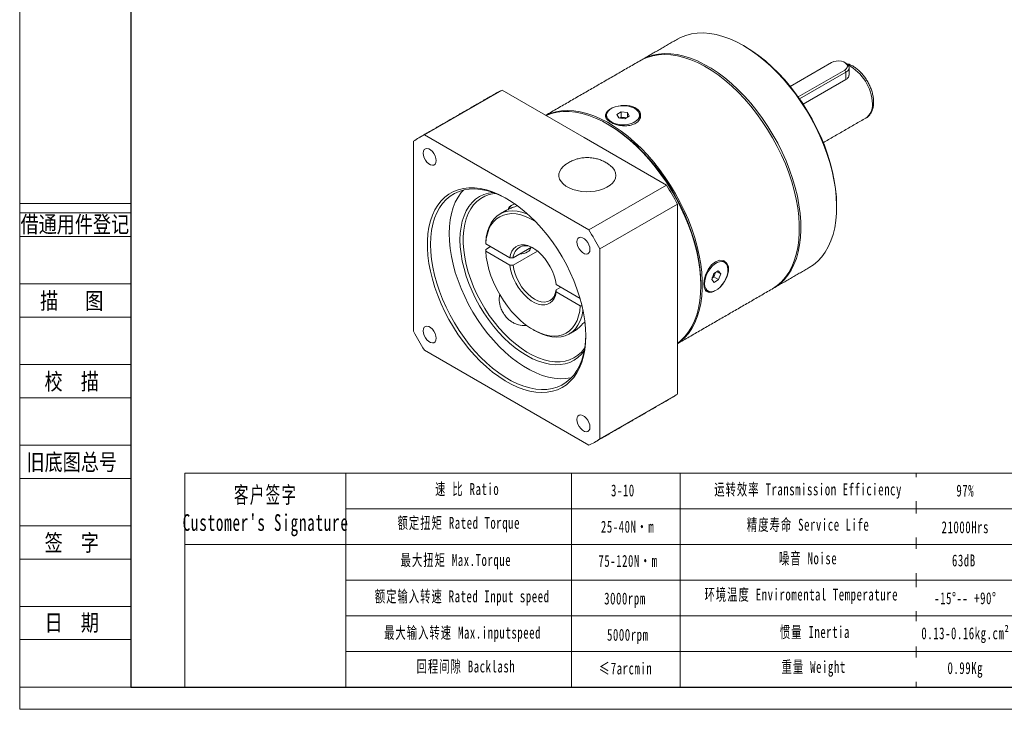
# Model space of a CAD drawing. Header units: millimetres. Extents: x 0 to 383, y 0 to 271.
# Tile 1 of 3: x 0 to 202, y 0 to 141. Entities that reach past the tile are written whole.
import ezdxf
from ezdxf.enums import TextEntityAlignment as Align

# ---------------------------------------------------------------- set-up
doc = ezdxf.new("R2010")
doc.units = ezdxf.units.MM
doc.layers.get('0').update_dxf_attribs({"lineweight": 18})
for name, color, linetype, lineweight in [('2细线层', 4, 'Continuous', 18), ('6文字层', 3, 'Continuous', 18), ('7标注层', 4, 'Continuous', 18), ('SLD-0', 7, 'Continuous', 18)]:
    doc.layers.add(name, color=color, linetype=linetype, lineweight=lineweight)
doc.styles.add('宋体', font='txt', dxfattribs={"width": 0.8})
doc.styles.add('标准', font='txt', dxfattribs={"width": 0.667})

msp = doc.modelspace()

# ---------------------------------------------------------------- linework, layer by layer
at = {"color": 7, "linetype": 'Continuous', "lineweight": 15}
for p, q in [((166.340426, 132.416867), (157.850582, 127.515784)), ((159.482493, 125.371843), (169.01329, 130.873855)), ((169.267848, 130.432948), (159.777193, 124.954109)), ((169.01329, 130.873855), (169.267848, 130.432948)), ((169.267848, 130.432948), (169.267848, 128.917867)), ((169.267848, 128.917867), (160.513563, 123.864125)), ((82.909384, 117.582875), (98.819288, 126.767467)), ((115.656746, 117.04741), (98.819288, 126.767467)), ((122.347125, 121.79661), (123.236841, 122.343027)), ((122.721981, 121.078593), (122.347125, 121.79661)), ((123.986551, 120.906991), (122.721981, 121.078593)), ((122.927484, 121.050705), (123.236841, 121.240696)), ((123.236841, 122.343027), (124.501413, 122.171425)), ((123.236841, 121.240696), (123.236841, 122.343027)), ((123.236841, 121.240696), (123.869127, 121.154895)), ((123.869127, 121.154895), (124.295908, 121.096981)), ((124.876267, 121.453407), (123.986551, 120.906991)), ((124.501413, 122.171425), (124.876267, 121.453407)), ((124.501413, 121.223191), (124.501413, 122.171425)), ((116.5843, 98.14276), (82.909384, 117.582875)), ((132.494204, 107.327352), (115.656746, 117.04741)), ((80.654959, 116.281002), (80.654959, 77.39445)), ((132.494204, 107.327352), (116.5843, 98.14276)), ((118.838724, 94.237983), (134.748628, 103.422575)), ((134.748628, 83.9793), (134.748628, 103.422575)), ((99.746842, 102.182448), (99.660275, 102.13368)), ((100.425856, 92.404641), (95.472057, 95.264408)), ((95.471391, 94.162401), (96.426194, 94.713596)), ((95.472057, 93.794634), (100.425856, 90.934867)), ((101.065325, 92.402865), (104.838729, 94.581205)), ((106.069222, 93.82178), (101.065325, 90.933092)), ((118.838724, 55.351432), (118.838724, 94.237983)), ((141.772731, 88.016125), (142.207192, 89.201502)), ((142.207192, 89.201502), (143.125311, 89.764321)), ((142.437145, 89.100147), (142.219914, 88.507459)), ((142.551696, 89.412687), (142.437145, 89.100147)), ((142.836856, 89.587494), (143.60897, 89.141762)), ((143.125311, 89.764321), (143.60897, 89.141762)), ((143.60897, 89.141762), (143.174508, 87.956383)), ((114.807077, 84.102539), (109.886564, 86.94309)), ((142.256389, 87.393565), (141.772731, 88.016125)), ((142.219914, 88.507459), (141.875411, 88.296274)), ((142.219914, 88.507459), (143.174508, 87.956383)), ((143.174508, 87.956383), (142.256389, 87.393565)), ((109.883488, 85.842474), (110.83829, 86.39367)), ((109.886564, 85.473317), (114.840363, 82.61355)), ((134.748628, 64.536024), (134.748628, 83.9793)), ((115.381161, 78.994063), (115.806343, 79.239515)), ((115.710798, 79.196666), (115.812988, 79.182328)), ((82.909384, 73.489672), (116.5843, 54.049557)), ((134.748628, 64.536024), (118.838724, 55.351432))]:
    msp.add_line(p, q, dxfattribs=at)
for p, q in [((66.841055, 48.319807), (66.841055, 4.550973)), ((113.040242, 48.319807), (113.040242, 4.550973))]:
    msp.add_line(p, q)
at = {"color": 7, "linetype": 'Continuous', "lineweight": 15, "flags": 128}
for points in [[(148.266776, 135.872779), (146.856792, 136.626542), (145.454509, 137.255773), (144.067586, 137.757044), (142.703597, 138.12761), (141.369992, 138.365451), (140.074055, 138.469267), (138.822864, 138.438491), (137.623252, 138.27329), (136.481772, 137.974569), (135.404657, 137.543957), (134.767873, 137.209498)], [(161.765678, 90.442859), (162.611116, 90.996274), (163.502427, 91.744778), (164.310527, 92.613884), (165.031, 93.598844), (165.659914, 94.694278), (166.193833, 95.894204), (166.629839, 97.192069), (166.965553, 98.580783), (167.199139, 100.052763), (167.329327, 101.599967), (167.355399, 103.213948), (167.277216, 104.885889), (167.095205, 106.606658), (166.810361, 108.366857), (166.424235, 110.156875), (165.938943, 111.966931), (165.357129, 113.787144), (164.681974, 115.60757), (163.917166, 117.418265), (163.066879, 119.209341), (162.135761, 120.971017), (161.128894, 122.693671), (160.05178, 124.367894), (158.910299, 125.98454), (157.710687, 127.534783), (156.459496, 129.010153), (155.16356, 130.402594), (153.829955, 131.7045), (152.465966, 132.908763), (151.079043, 134.008799), (149.67676, 134.998609), (148.266776, 135.872779)], [(148.584974, 135.68903), (149.987934, 134.818499), (151.383047, 133.831599), (152.762512, 132.733846), (154.118615, 131.531382), (155.443772, 130.230931), (156.730571, 128.839765), (157.971817, 127.365664), (159.160568, 125.816872), (160.290175, 124.202051), (161.354323, 122.53023), (162.34706, 120.810761), (163.262832, 119.053258), (164.096521, 117.267551), (164.843463, 115.463624), (165.49948, 113.651569), (166.060904, 111.841517), (166.524596, 110.043591), (166.887963, 108.267847), (167.148974, 106.524213), (167.306165, 104.822443), (167.358658, 103.172054)], [(127.13112, 132.800894), (127.509379, 133.007352), (128.56947, 133.470598), (129.69543, 133.802472), (130.881111, 134.001166), (132.120038, 134.065594), (133.405443, 133.995401), (134.730306, 133.790973), (136.087391, 133.453427), (137.469287, 132.984603), (138.868446, 132.387065), (140.277225, 131.664077), (141.687932, 130.819587), (143.09286, 129.858206), (144.484338, 128.785183), (145.854764, 127.606383), (147.196655, 126.328242), (148.502681, 124.957739), (149.765709, 123.502363), (150.978841, 121.97006), (152.135452, 120.3692), (153.229225, 118.708526), (154.254184, 116.997107), (155.204733, 115.244292), (156.075681, 113.459654), (156.862269, 111.652939), (157.560202, 109.834015), (158.165669, 108.012817), (158.675361, 106.199291), (159.086496, 104.403343), (159.396829, 102.634781), (159.604664, 100.903263), (159.708866, 99.218248), (159.708866, 97.588938), (159.604664, 96.024232), (159.396829, 94.532676), (159.086496, 93.122415), (158.675361, 91.801153), (158.165669, 90.576106), (157.560202, 89.453965), (156.862269, 88.440858), (156.075681, 87.542318), (155.204733, 86.763255), (154.254184, 86.10792), (154.128925, 86.034256)], [(127.291157, 132.891116), (127.573536, 133.054988), (128.616238, 133.550708), (129.726294, 133.915623), (130.89764, 134.147743), (132.123879, 134.245797), (133.398313, 134.209253), (134.713982, 134.038309), (136.063701, 133.733896), (137.440097, 133.297681), (138.835653, 132.732044), (140.242747, 132.040075), (141.653695, 131.225552), (143.060789, 130.292925), (144.456345, 129.247287), (145.832742, 128.094349), (147.18246, 126.84041), (148.49813, 125.492315), (149.772564, 124.057428), (150.998803, 122.543588), (152.170148, 120.959062), (153.280205, 119.312503), (154.322906, 117.612905), (155.292562, 115.869549), (156.183873, 114.091959), (156.991972, 112.289841), (157.712445, 110.473041), (158.341359, 108.651478), (158.875278, 106.835102), (159.311285, 105.033835), (159.646998, 103.257514), (159.880585, 101.51584), (160.010773, 99.818325), (160.036844, 98.174243), (159.958661, 96.59257), (159.776651, 95.081946), (159.491806, 93.650621), (159.10568, 92.306414), (158.620388, 91.056664), (158.038574, 89.9082), (157.363419, 88.867292), (156.598611, 87.939626), (155.748325, 87.130268), (154.817206, 86.443639), (154.287088, 86.127725)], [(169.01329, 130.873855), (169.33567, 131.122464), (169.523663, 131.413435), (169.562041, 131.723196), (169.447692, 132.026651), (169.18988, 132.299216), (168.809491, 132.51881), (168.337344, 132.667641), (167.811687, 132.733654), (167.275107, 132.711499), (166.771076, 132.602973), (166.340426, 132.416867)], [(169.268106, 132.269716), (169.625416, 132.000856), (169.850192, 131.687586), (169.926855, 131.351405), (169.850191, 131.015227), (169.625414, 130.701957), (169.267848, 130.432948)], [(124.589494, 119.752083), (125.242665, 119.91037), (125.824557, 120.143596), (126.309736, 120.441567), (126.676997, 120.79126), (126.910289, 121.177391), (126.999418, 121.583086), (126.940487, 121.990614), (126.736072, 122.382162), (126.395106, 122.740619), (125.932492, 123.050318), (125.368448, 123.297725), (124.727626, 123.472026), (124.038032, 123.565604), (123.329806, 123.574368), (122.633899, 123.497936), (121.980726, 123.339648), (121.398835, 123.106422), (120.913657, 122.808451), (120.546396, 122.458759), (120.313103, 122.072626), (120.223974, 121.666932), (120.282906, 121.259405), (120.487321, 120.867857), (120.828287, 120.5094), (121.2909, 120.1997), (121.854944, 119.952293), (122.495766, 119.777992), (123.185361, 119.684415), (123.893587, 119.67565), (124.589494, 119.752083)], [(107.768822, 121.601012), (108.687361, 121.992901), (109.813322, 122.324776), (110.999003, 122.523469), (112.23793, 122.587897), (113.523335, 122.517705), (114.848198, 122.313276), (116.205283, 121.97573), (117.587179, 121.506906), (118.986337, 120.909368), (120.395117, 120.18638), (121.805823, 119.34189), (123.210752, 118.380509), (124.60223, 117.307486), (125.972656, 116.128686), (127.314547, 114.850545), (128.620572, 113.480042), (129.883601, 112.024666), (131.096733, 110.492363), (132.253344, 108.891503), (133.347117, 107.230829), (134.372076, 105.519411), (135.322625, 103.766595), (136.193572, 101.981957), (136.980161, 100.175242), (137.678094, 98.356318), (138.283561, 96.53512), (138.793253, 94.721594), (139.204388, 92.925647), (139.514721, 91.157084), (139.722556, 89.425566), (139.826758, 87.740551), (139.826758, 86.111241), (139.722556, 84.546535), (139.514721, 83.054979), (139.204388, 81.644719), (138.793253, 80.323457), (138.283561, 79.098409), (137.678094, 77.976268), (136.980161, 76.963161), (136.193572, 76.064621), (135.322625, 75.285558), (134.748628, 74.868631)], [(139.521598, 86.734677), (139.469463, 88.392971), (139.313336, 90.102406), (139.054077, 91.85364), (138.693096, 93.637115), (138.232367, 95.443085), (137.674405, 97.26169), (137.02226, 99.082995), (136.279492, 100.897052), (135.450158, 102.693956), (134.538788, 104.463891), (133.550358, 106.197191), (132.490268, 107.884391), (131.364308, 109.516272), (130.178626, 111.083924), (128.9397, 112.578786), (127.654295, 113.992691), (126.329432, 115.317917), (124.972346, 116.547228), (123.590451, 117.673907), (122.191292, 118.691803), (120.782513, 119.595357), (119.371806, 120.379634), (117.966878, 121.040349), (116.5754, 121.573892), (115.204974, 121.977352), (113.863083, 122.248525), (112.557057, 122.385928), (111.294029, 122.388813), (110.080896, 122.257163), (108.924286, 121.991698), (107.830513, 121.593866), (107.802501, 121.581568)], [(120.750965, 119.617276), (122.150873, 118.748506), (123.545987, 117.761606), (124.925452, 116.663853), (126.281555, 115.461389), (127.606711, 114.160938), (128.893511, 112.769772), (130.134757, 111.295671), (131.323508, 109.746879), (132.453115, 108.132059), (133.517263, 106.460238), (134.509999, 104.740768), (135.425772, 102.983265), (136.25946, 101.197558), (137.006403, 99.393631), (137.662419, 97.581576), (138.223844, 95.771524), (138.687536, 93.973599), (139.050903, 92.197854), (139.311914, 90.45422), (139.469105, 88.75245), (139.521598, 87.102061)], [(85.333274, 112.324512), (85.279139, 112.79055), (85.121119, 113.281336), (84.872019, 113.757108), (84.552016, 114.179322), (84.187036, 114.513774), (83.806648, 114.733368), (83.441668, 114.820313), (83.121665, 114.767566), (82.872563, 114.5794), (82.714545, 114.271058), (82.66041, 113.867523), (82.714545, 113.401484), (82.872563, 112.910699), (83.121665, 112.434926), (83.441668, 112.012711), (83.806648, 111.678259), (84.187036, 111.458666), (84.552016, 111.371721), (84.872019, 111.424469), (85.121119, 111.612636), (85.279139, 111.920975), (85.333274, 112.324512)], [(120.938219, 111.385239), (120.994159, 111.342354), (121.491802, 110.880995), (121.854802, 110.379526), (122.073758, 109.850937), (122.143001, 109.308916), (122.060734, 108.767503), (121.82909, 108.240718), (121.454066, 107.742205), (120.945378, 107.284878), (120.316202, 106.880579), (119.582829, 106.53978), (118.764255, 106.271307), (117.881678, 106.082113), (116.957961, 105.977098), (116.017025, 105.958983), (115.083241, 106.028237), (114.180792, 106.183065), (113.333053, 106.419458), (112.561977, 106.731294), (111.887537, 107.110496), (111.3272, 107.547243), (110.895477, 108.030222), (110.603552, 108.546927), (110.458985, 109.083974), (110.465517, 109.627453), (110.622985, 110.16329), (110.927305, 110.677606), (111.370595, 111.157079), (111.647186, 111.384576)], [(115.974942, 76.447934), (115.923642, 74.988683), (115.770068, 73.597888), (115.51519, 72.28434), (115.160618, 71.056346), (114.708597, 69.921668), (114.161981, 68.887481), (113.524229, 67.960323), (112.799371, 67.146055), (111.991992, 66.449826), (111.107195, 65.876038), (110.150573, 65.428319), (109.128177, 65.109497), (108.046468, 64.921591), (106.912287, 64.865786), (105.732803, 64.942437), (104.515474, 65.151059), (103.267995, 65.490332), (101.998256, 65.958114), (100.714282, 66.551443), (99.424192, 67.266571), (98.136141, 68.098976), (96.858274, 69.043395), (95.598669, 70.093857), (94.365291, 71.243721), (93.165936, 72.485718), (92.008188, 73.811993), (90.899366, 75.214163), (89.846481, 76.683363), (88.856189, 78.210304), (87.934751, 79.785331), (87.087993, 81.398488), (86.321269, 83.039575), (85.639424, 84.698218), (85.046772, 86.363928), (84.547059, 88.026176), (84.143444, 89.674451), (83.838477, 91.298334), (83.634089, 92.887556), (83.531571, 94.432072), (83.531571, 95.922115), (83.634089, 97.348265), (83.838477, 98.701507), (84.143444, 99.973283), (84.547059, 101.155554), (85.046772, 102.240845), (85.639424, 103.222294), (86.321269, 104.093695), (87.087993, 104.84954), (87.934751, 105.485052), (88.856189, 105.99621), (89.846481, 106.379785), (90.899366, 106.633349), (92.008188, 106.755301), (93.165936, 106.744868), (94.365291, 106.602119), (95.598669, 106.327955), (96.858274, 105.924108), (98.136141, 105.393133), (99.424192, 104.738387), (100.714282, 103.964008), (101.998256, 103.074892), (103.267995, 102.076664), (104.515474, 100.975629), (105.732803, 99.778753), (106.912287, 98.493601), (108.046468, 97.128299), (109.128177, 95.691479), (110.150573, 94.192223), (111.107195, 92.640011), (111.991992, 91.044658), (112.799371, 89.416248), (113.524229, 87.765078), (114.161981, 86.101587), (114.708597, 84.436291), (115.160618, 82.77972), (115.51519, 81.142346), (115.770068, 79.534523), (115.923642, 77.966414), (115.974942, 76.447934)], [(99.909341, 104.461082), (99.424413, 104.727003), (98.147314, 105.345204), (96.882651, 105.837942), (95.638628, 106.202023), (94.423311, 106.435086), (93.244584, 106.535618), (92.110089, 106.50297), (91.027186, 106.33735), (90.002896, 106.039834), (89.043863, 105.612352), (88.156308, 105.057675), (87.345984, 104.379402), (86.618149, 103.581931), (85.977521, 102.670434), (85.428257, 101.650821), (84.973918, 100.529707), (84.617451, 99.31436), (84.361167, 98.012665), (84.206729, 96.633063), (84.155138, 95.184501), (84.206729, 93.676372), (84.361167, 92.118459), (84.617451, 90.520865), (84.973918, 88.893951), (85.428257, 87.248268), (85.977521, 85.594489), (86.618149, 83.943338), (87.345984, 82.305526), (88.156308, 80.691673), (89.043863, 79.112246), (90.002896, 77.577489), (91.027186, 76.097354), (92.110089, 74.68144), (93.244584, 73.338932), (94.423311, 72.078534), (95.638628, 70.908423), (96.882651, 69.836185), (98.147314, 68.868775), (99.424413, 68.012467), (100.705667, 67.272815), (101.982767, 66.654615), (103.24743, 66.161876), (104.491453, 65.797796), (105.70677, 65.564732), (106.885497, 65.4642), (108.019991, 65.496849), (109.102895, 65.662468), (110.127184, 65.959985), (111.086217, 66.387466), (111.973773, 66.942143), (112.784097, 67.620417), (113.511932, 68.417888), (114.15256, 69.329385), (114.701824, 70.348998), (115.156163, 71.470112), (115.512631, 72.685457), (115.768913, 73.987153), (115.923352, 75.366755), (115.974156, 76.63299)], [(90.888287, 106.305556), (90.436526, 105.786233), (89.795898, 104.874736), (89.246634, 103.855123), (88.792295, 102.734009), (88.435828, 101.518662), (88.179545, 100.216967), (88.025106, 98.837365), (87.973515, 97.388803), (88.025106, 95.880674), (88.179545, 94.322761), (88.435828, 92.725167), (88.792295, 91.098254), (89.246634, 89.45257), (89.795898, 87.798791), (90.436526, 86.14764), (91.164361, 84.509829), (91.974685, 82.895976), (92.86224, 81.316549), (93.821273, 79.781791), (94.845563, 78.301656), (95.928466, 76.885742), (97.062961, 75.543234), (98.241688, 74.282837), (99.457005, 73.112725), (100.701028, 72.040487), (101.965691, 71.073078), (103.24279, 70.216769), (104.524045, 69.477117), (105.801145, 68.858917), (107.065807, 68.366178), (108.30983, 68.002098), (109.525147, 67.769035), (110.703874, 67.668502), (111.838368, 67.701151), (112.921272, 67.866771), (113.060172, 67.898565)], [(115.660566, 73.362582), (115.091479, 72.67139), (114.364833, 71.997333), (113.558418, 71.44662), (112.678369, 71.023442), (111.731387, 70.73102), (110.724676, 70.57158), (109.665899, 70.546334), (108.563114, 70.655475), (107.424713, 70.898175), (106.259362, 71.272582), (105.075927, 71.775849), (103.883418, 72.404147), (102.690908, 73.152691), (101.507474, 74.015789), (100.342122, 74.986868), (99.203722, 76.058538), (98.100936, 77.222645), (97.04216, 78.470329), (96.035449, 79.792092), (95.088466, 81.177877), (94.208417, 82.617137), (93.402002, 84.098918), (92.675356, 85.611942), (92.034011, 87.144695), (91.482847, 88.685513), (91.026058, 90.222667), (90.667122, 91.744459), (90.408769, 93.239308), (90.252968, 94.695836), (90.200901, 96.10296), (90.252968, 97.449969), (90.408769, 98.726613), (90.667122, 99.923174), (91.026058, 101.030548), (91.482847, 102.040304), (92.034011, 102.944761), (92.675356, 103.737032), (93.402002, 104.41109), (94.208417, 104.961803), (95.088466, 105.384982), (96.035449, 105.677403), (96.920418, 105.824989)], [(97.50789, 105.60943), (97.181, 105.572457), (96.203439, 105.368894), (95.288475, 105.032431), (94.443268, 104.565703), (93.674434, 103.972362), (92.987989, 103.257051), (92.389306, 102.425369), (91.88307, 101.483824), (91.473243, 100.439787), (91.163034, 99.301426), (90.954868, 98.077653), (90.850377, 96.778044), (90.850377, 95.412771), (90.954868, 93.992519), (91.163034, 92.528403), (91.473243, 91.031883), (91.88307, 89.514669), (92.389306, 87.988637), (92.987989, 86.46573), (93.674434, 84.957866), (94.443268, 83.476847), (95.288475, 82.034264), (96.203439, 80.641406), (97.181, 79.309176), (98.213507, 78.047998), (99.292879, 76.867745), (100.410668, 75.777652), (101.558126, 74.786252), (102.726274, 73.901303), (103.905967, 73.12973), (105.087975, 72.477575), (106.263046, 71.949939), (107.421983, 71.550952), (108.555717, 71.283737), (109.655373, 71.150387), (110.712347, 71.151942), (111.718365, 71.288392), (112.665555, 71.558669), (113.546502, 71.960658), (114.354314, 72.491212), (115.082666, 73.14618), (115.72586, 73.920434), (115.767681, 73.979117)], [(100.053964, 102.334001), (100.119094, 102.538818), (100.343871, 102.852088), (100.701436, 103.121098), (100.701178, 103.120948)], [(95.471391, 95.632174), (95.591419, 96.757483), (95.818142, 97.800368), (96.14911, 98.749572), (96.580751, 99.594846), (97.108405, 100.327067), (97.726375, 100.938328), (98.427991, 101.422032), (99.205678, 101.772955), (100.05104, 101.98731), (100.954951, 102.062781), (101.907653, 101.998556), (102.89886, 101.795327), (103.917872, 101.455288), (104.047682, 101.40291)], [(105.695405, 99.817421), (105.659701, 99.840251), (104.652719, 100.421569), (103.651158, 100.879266), (102.665801, 101.208417), (101.707254, 101.405478), (100.785839, 101.468325), (99.911474, 101.396284), (99.093573, 101.190129), (98.340942, 100.85208), (97.661683, 100.385776), (97.063108, 99.796238), (96.551663, 99.089813), (96.132854, 98.274104), (95.811188, 97.357896), (95.590129, 96.35105), (95.472057, 95.264408)], [(100.425856, 92.404641), (100.575775, 93.132857), (100.830307, 93.76529), (101.183638, 94.287495), (101.627699, 94.687544), (102.152347, 94.956302), (102.745601, 95.087631), (103.39391, 95.078531), (104.082469, 94.929209), (104.795551, 94.643076), (105.51687, 94.226667), (106.229951, 93.689493), (106.91851, 93.043822), (107.566819, 92.304401), (108.160073, 91.488116), (108.684722, 90.613612), (109.128782, 89.700861), (109.482113, 88.770709), (109.736645, 87.8444), (109.886564, 86.94309)], [(116.833273, 94.139949), (116.779138, 94.605987), (116.62112, 95.096773), (116.372018, 95.572546), (116.052015, 95.99476), (115.687036, 96.329211), (115.306647, 96.548805), (114.941667, 96.63575), (114.621665, 96.583003), (114.372564, 96.394837), (114.214545, 96.086495), (114.16041, 95.68296), (114.214545, 95.216921), (114.372564, 94.726136), (114.621665, 94.250364), (114.941667, 93.828148), (115.306647, 93.493697), (115.687036, 93.274103), (116.052015, 93.187158), (116.372018, 93.239906), (116.62112, 93.428072), (116.779138, 93.736413), (116.833273, 94.139949)], [(95.472057, 93.794634), (95.590129, 92.571669), (95.811188, 91.309595), (96.132854, 90.021999), (96.551663, 88.722743), (97.063108, 87.425816), (97.661683, 86.145179), (98.340942, 84.894619), (99.093573, 83.687601), (99.911474, 82.537117), (100.785839, 81.455556), (101.707254, 80.45456), (102.665801, 79.544906), (103.651158, 78.736387), (104.652719, 78.037707), (105.659701, 77.456389), (106.661262, 76.998691), (107.64662, 76.66954), (108.605166, 76.47248), (109.526581, 76.409632), (110.400946, 76.481674), (111.218847, 76.687829), (111.971478, 77.025878), (112.650737, 77.492182), (113.249312, 78.081719), (113.760756, 78.788145), (114.179566, 79.603853), (114.501232, 80.520062), (114.722292, 81.526907), (114.840363, 82.61355)], [(109.886564, 85.473317), (109.736645, 84.7451), (109.482113, 84.112668), (109.128782, 83.590463), (108.684722, 83.190413), (108.160073, 82.921655), (107.566819, 82.790327), (106.91851, 82.799427), (106.229951, 82.948749), (105.51687, 83.234882), (104.795551, 83.65129), (104.082469, 84.188464), (103.39391, 84.834135), (102.745601, 85.573557), (102.152347, 86.389842), (101.627699, 87.264346), (101.183638, 88.177097), (100.830307, 89.107249), (100.575775, 90.033558), (100.425856, 90.934867)], [(101.065325, 90.933092), (101.221179, 90.048194), (101.483801, 89.140062), (101.8466, 88.231495), (102.300467, 87.345298), (102.83401, 86.503718), (103.433835, 85.727883), (104.084884, 85.037266), (104.770814, 84.449206), (105.474406, 83.978463), (106.177999, 83.636855), (106.863929, 83.432957), (107.514978, 83.371888), (108.114803, 83.455182), (108.648346, 83.680746), (109.102213, 84.042918), (109.465012, 84.532608), (109.727634, 85.137521), (109.883488, 85.842474)], [(143.586744, 86.568311), (143.663293, 86.633815), (144.410005, 87.568196), (144.960991, 88.628024), (145.230467, 89.698686), (145.178558, 90.656669), (144.818343, 91.398641), (144.199103, 91.841567), (143.403026, 91.920623), (142.5412, 91.614202), (141.722176, 90.96016), (141.025407, 90.035447), (140.50848, 88.942375), (140.215985, 87.814579), (140.157994, 87.10206), (140.157994, 87.10206)], [(141.557571, 85.486922), (142.021253, 85.535784), (142.5142, 85.717647), (143.014868, 86.024562), (143.501374, 86.443116), (143.952456, 86.955016), (144.348401, 87.537889), (144.671903, 88.166262), (144.908822, 88.81267), (145.048806, 89.448864), (145.085736, 90.047037), (145.017997, 90.581048), (144.848552, 91.027558), (144.584805, 91.367051), (144.238282, 91.584691), (143.82413, 91.670965), (143.360447, 91.622102), (142.867499, 91.440239), (142.366833, 91.133324), (141.880327, 90.71477), (141.429243, 90.20287), (141.033299, 89.619997), (140.709798, 88.991625), (140.472879, 88.345216), (140.332895, 87.709023), (140.295964, 87.110849), (140.363703, 86.576838), (140.533148, 86.130328), (140.796896, 85.790835), (141.143419, 85.573196), (141.557571, 85.486922)], [(134.748628, 74.907597), (135.450158, 75.476182), (136.279492, 76.315557), (137.02226, 77.272033), (137.674405, 78.340388), (138.232367, 79.514783), (138.693096, 80.788807), (139.054077, 82.155501), (139.313336, 83.607402), (139.469463, 85.136576), (139.521598, 86.734677)], [(115.395353, 81.746039), (115.357393, 81.487857), (115.130672, 80.444971), (114.799703, 79.495768), (114.368062, 78.650493), (113.840408, 77.918272), (113.222437, 77.307011), (112.520821, 76.823308), (111.743134, 76.472385), (110.897773, 76.258029), (109.993862, 76.182557), (109.04116, 76.246782), (108.049953, 76.450012), (107.030941, 76.790051), (105.995125, 77.263229), (105.472777, 77.549145)], [(115.817678, 79.141292), (115.757387, 79.150061), (115.675232, 79.163825)], [(85.333274, 75.949473), (85.279139, 76.415513), (85.121119, 76.906298), (84.872019, 77.38207), (84.552016, 77.804285), (84.187036, 78.138737), (83.806648, 78.358331), (83.441668, 78.445276), (83.121665, 78.392528), (82.872563, 78.204362), (82.714545, 77.896021), (82.66041, 77.492485), (82.714545, 77.026447), (82.872563, 76.535661), (83.121665, 76.059888), (83.441668, 75.637674), (83.806648, 75.303222), (84.187036, 75.083629), (84.552016, 74.996684), (84.872019, 75.049431), (85.121119, 75.237597), (85.279139, 75.545938), (85.333274, 75.949473)], [(116.833273, 57.764911), (116.779138, 58.23095), (116.62112, 58.721735), (116.372018, 59.197507), (116.052015, 59.619723), (115.687036, 59.954175), (115.306647, 60.173768), (114.941667, 60.260713), (114.621665, 60.207965), (114.372564, 60.019798), (114.214545, 59.711459), (114.16041, 59.307922), (114.214545, 58.841884), (114.372564, 58.351098), (114.621665, 57.875326), (114.941667, 57.453112), (115.306647, 57.11866), (115.687036, 56.899066), (116.052015, 56.812121), (116.372018, 56.864868), (116.62112, 57.053034), (116.779138, 57.361376), (116.833273, 57.764911)]]:
    msp.add_lwpolyline(points, dxfattribs=at)
at = {"color": 7, "linetype": 'Continuous', "lineweight": 15}
for centre, radius, start, end in [((165.272196, 123.608534), 9.410486, 1.95293884, 61.85438618), ((103.678111, 115.74873), 12.042456, 113.79556583, 119.99271746), ((171.591608, 123.587848), 3.104435, 304.99883432, 6.31334258), ((121.441788, 121.226814), 1.430813, 139.98295311, 178.17967319), ((123.608168, 119.395321), 1.77882, 81.56408243, 111.73197065), ((123.659122, 119.539345), 1.629142, 69.15793752, 82.5936891), ((125.808382, 121.237048), 1.403756, 1.43750628, 40.39989391), ((87.762117, 106.576601), 12.028595, 113.79297679, 126.21772279), ((79.701502, 74.244276), 62.302161, 27.92628954, 32.073728), ((101.648517, 101.965425), 1.492752, 96.50640694, 162.38901961), ((63.791598, 65.059684), 62.302161, 27.92628954, 32.073728), ((103.711409, 92.24579), 2.650742, 52.67082429, 176.60283047), ((102.3847, 96.718166), 3.511183, 271.22289086, 298.17415272), ((103.495986, 94.793147), 1.291487, 295.0354493, 348.55034876), ((143.445365, 90.668834), 1.413356, 19.73423185, 58.43377496), ((140.711244, 89.72471), 1.835432, 309.566708, 340.10602478), ((140.95521, 89.651769), 1.58127, 339.58320087, 350.47061365), ((141.252757, 86.84531), 1.379846, 241.08219246, 280.76051501), ((111.319836, 81.887655), 4.986706, 300.27812645, 324.53108677), ((135.702564, 106.573015), 62.302709, 207.92629854, 212.07370161), ((127.63343, 74.252356), 12.042971, 300.00201908, 306.21504101), ((111.731483, 65.055965), 12.02875, 293.79308169, 306.21767007)]:
    msp.add_arc(centre, radius, start, end, dxfattribs=at)
for points in [[(134.767873, 137.209498), (127.449319, 132.984586)], [(148.588026, 135.687269), (148.269879, 135.870988)], [(127.291157, 132.891116), (107.749537, 121.612145)], [(169.268106, 132.269716), (169.013506, 132.416741)], [(169.926855, 129.825132), (169.926855, 131.351405)], [(97.658209, 126.178568), (81.748305, 116.993976)], [(120.223196, 121.625009), (120.223196, 121.099564)], [(127.000196, 121.099565), (127.000196, 121.625009)], [(164.631623, 115.998988), (173.372187, 121.044808)], [(120.750965, 119.617276), (120.432818, 119.800995)], [(100.828478, 103.194461), (100.701178, 103.120948)], [(167.358658, 102.804669), (167.358658, 103.172054)], [(99.660275, 102.13368), (98.387482, 101.398912)], [(95.472057, 95.264408), (95.471391, 95.632174)], [(95.471391, 94.162401), (95.472057, 93.794634)], [(104.542426, 94.038075), (104.542426, 94.410153)], [(101.065325, 92.402865), (100.425856, 92.404641)], [(100.425856, 90.934867), (101.065325, 90.933092)], [(144.384963, 91.51355), (143.92994, 91.776228)], [(154.447124, 86.217948), (161.765678, 90.442859)], [(139.521598, 86.734677), (139.521598, 87.102061)], [(109.883488, 85.842474), (109.886564, 85.473317)], [(134.748627, 74.846248), (154.128925, 86.034256)], [(140.541716, 85.907016), (140.996738, 85.644337)], [(114.840363, 82.61355), (115.154992, 82.61336)], [(105.154633, 77.732867), (105.472777, 77.549145)], [(112.561331, 76.846427), (113.834123, 77.581194)], [(117.745379, 54.638457), (133.655283, 63.82305)]]:
    msp.add_open_spline(points, degree=1, dxfattribs=at)
for points, knots in [([(173.343576, 121.043373), (173.390228, 121.065245), (173.616481, 121.171322), (173.955434, 121.47589), (174.339922, 121.941084), (174.631004, 122.499714), (174.833262, 123.135393), (174.925396, 123.745573), (174.946184, 124.283329), (174.926619, 124.845688), (174.837615, 125.540721), (174.63637, 126.379233), (174.345183, 127.218456), (173.97119, 128.042097), (173.52239, 128.834454), (173.007527, 129.580248), (172.435882, 130.265037), (171.817055, 130.874657), (171.160489, 131.397822), (170.475758, 131.815674), (169.845366, 132.105402), (169.445724, 132.194326), (169.282168, 132.230718)], [0, 0, 0, 0, 0.0131425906, 0.0637388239, 0.1141684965, 0.1655079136, 0.2185301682, 0.2733361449, 0.3063060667, 0.3368500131, 0.3935779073, 0.4501530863, 0.5065493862, 0.5627949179, 0.618973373, 0.6751894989, 0.7315231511, 0.7880880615, 0.844995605, 0.9023210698, 0.9600242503, 1, 1, 1, 1]), ([(169.90801, 130.010724), (169.899128, 129.860638), (169.879186, 129.523683), (169.607476, 129.143914), (169.351019, 128.973223), (169.267848, 128.917867)], [0, 0, 0, 0, 0.3517825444, 0.789779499, 1, 1, 1, 1]), ([(121.066112, 120.17017), (121.37884, 120.017424), (122.00423, 119.711964), (123.197773, 119.463098), (124.420029, 119.429521), (125.560062, 119.650948), (126.477146, 120.115636), (127.070966, 120.771168), (127.28009, 121.53341), (127.078935, 122.300061), (126.486388, 122.960287), (125.57103, 123.428944), (124.447, 123.642755), (123.453853, 123.65211), (122.915676, 123.524919), (122.760694, 123.488291)], [0, 0, 0, 0, 0.080425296, 0.1608336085, 0.2416839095, 0.3228401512, 0.4035103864, 0.4836602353, 0.5640668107, 0.6451046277, 0.7261687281, 0.8066172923, 0.8867693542, 0.9673923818, 1, 1, 1, 1]), ([(121.183122, 122.963749), (121.146379, 122.948405), (120.778581, 122.794813), (120.330728, 122.376704), (119.964312, 121.768884), (120.033189, 121.129316), (120.435961, 120.579968), (120.884605, 120.288207), (121.066112, 120.17017)], [0, 0, 0, 0, 0.0230454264, 0.230683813, 0.4382395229, 0.647392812, 0.857346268, 1, 1, 1, 1]), ([(116.861151, 112.929456), (116.546561, 112.941529), (115.888764, 112.966772), (114.920639, 112.846763), (113.977877, 112.614191), (113.102565, 112.27464), (112.32705, 111.873067), (111.877098, 111.542543), (111.678196, 111.396434)], [0, 0, 0, 0, 0.1707878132, 0.3571116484, 0.5275606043, 0.6970748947, 0.8660912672, 1, 1, 1, 1]), ([(120.907079, 111.396979), (120.729628, 111.528642), (120.316779, 111.834966), (119.602268, 112.217118), (118.783376, 112.554228), (117.905203, 112.7979), (117.25617, 112.898202), (116.900231, 112.926364), (116.861151, 112.929456)], [0, 0, 0, 0, 0.1509933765, 0.3512945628, 0.5521574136, 0.7557798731, 0.9731858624, 1, 1, 1, 1]), ([(101.936306, 103.060858), (101.770789, 103.003254), (101.215064, 102.809846), (100.438424, 102.527564), (99.972814, 102.295214), (99.746842, 102.182448)], [0, 0, 0, 0, 0.1791914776, 0.6016395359, 1, 1, 1, 1]), ([(140.157994, 87.10206), (140.182107, 86.791698), (140.230326, 86.171039), (140.610898, 85.572303), (141.19548, 85.321494), (141.810554, 85.361927), (142.226473, 85.59731), (142.355242, 85.670185)], [0, 0, 0, 0, 0.22388010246, 0.44771296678, 0.67277621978, 0.89869110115, 1, 1, 1, 1]), ([(98.358657, 84.947353), (98.322429, 84.782654), (98.234026, 84.380757), (98.234239, 83.437489), (98.448331, 82.347482), (98.936271, 81.265434), (99.453353, 80.496699), (100.053612, 79.865517), (100.697519, 79.366157), (101.421475, 78.973077), (102.385378, 78.649398), (103.257424, 78.506997), (103.757961, 78.629014), (103.840604, 78.64916)], [0, 0, 0, 0, 0.0558368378, 0.1362520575, 0.3015464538, 0.4019994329, 0.5023817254, 0.5835024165, 0.6645672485, 0.7461415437, 0.8276619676, 0.9715456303, 1, 1, 1, 1])]:
    msp.add_open_spline(points, degree=3, knots=knots, dxfattribs=at)
at = {"layer": '2细线层'}
for p, q in [((0.065121, 103.576475), (22.792285, 103.576475)), ((0.065121, 101.634945), (22.792285, 101.634945)), ((0.065121, 96.781121), (22.792285, 96.781121)), ((0.065121, 87.073472), (22.792285, 87.073472)), ((0.065121, 80.278118), (22.792285, 80.278118)), ((0.065121, 70.570469), (22.792285, 70.570469)), ((0.065121, 63.775115), (22.792285, 63.775115)), ((0.065121, 54.067466), (22.792285, 54.067466)), ((0.065121, 47.272112), (22.792285, 47.272112)), ((0.065121, 37.564463), (22.792285, 37.564463)), ((0.065121, 30.769109), (22.792285, 30.769109)), ((0.065121, 21.06146), (22.792285, 21.06146)), ((0.065121, 14.266106), (22.792285, 14.266106)), ((0.065121, 4.558457), (22.792285, 4.558457))]:
    msp.add_line(p, q, dxfattribs=at)
at = {"layer": '7标注层', "color": 0}
msp.add_line((33.824307, 48.319807), (33.824307, 4.558457), dxfattribs=at)
at = {"layer": 'SLD-0'}
for p, q in [((33.824307, 48.319807), (378.351936, 48.319807)), ((135.299826, 48.319807), (135.299826, 4.563435)), ((183.62611, 48.319807), (183.62611, 4.558457)), ((66.841055, 41.018209), (260.47266, 41.018209)), ((33.824307, 33.71661), (378.351936, 33.71661)), ((66.841055, 26.415012), (378.351936, 26.415012)), ((66.841055, 19.113414), (378.351936, 19.113414)), ((66.841055, 11.811815), (378.351936, 11.811815))]:
    msp.add_line(p, q, dxfattribs=at)
at = {"layer": 'SLD-0', "color": 3}
msp.add_lwpolyline([(0, 0), (382.910393, 0), (382.910393, 270.772349), (0, 270.772349)], close=True, dxfattribs=at)
at = {"layer": 'SLD-0', "color": 3, "lineweight": 25}
msp.add_lwpolyline([(22.792285, 4.558457), (378.351936, 4.558457), (378.351936, 266.213892), (22.792285, 266.213892)], close=True, dxfattribs=at)

# ---------------------------------------------------------------- texts
at = {"layer": '6文字层', "color": 3, "style": '宋体', "width": 0.8}
for s, p in [('借通用件登记', (11.30546, 99.336742)), ('描   图', (10.657724, 83.675795)), ('校  描', (10.657724, 67.172792)), ('旧底图总号', (10.657724, 50.669789)), ('签  字', (10.657724, 34.166786)), ('日  期', (10.663777, 17.760671))]:
    msp.add_text(s, height=3.3976771, dxfattribs=at).set_placement(p, align=Align.MIDDLE)
at = {"layer": 'SLD-0', "color": 1, "attachment_point": 2, "style": '标准'}
for s, insert, char_height, width in [('\\T1.1;速 比 Ratio', (91.671729, 46.312076), 2.43386612, 19.8869026), ('\\T1.1;运转效率 Transmission Efficiency', (161.515314, 46.237277), 2.43386612, 41.3600333), ("\\T1.1;客户签字\\PCustomer's Signature", (50.389591, 45.61816), 3.40741256, 42.38856362), ('\\pxqc;{\\T1.1;3-10}', (123.568779, 46.031349), 2.43386612, 10.34829007), ('\\T1.1;97%', (193.71655, 45.988733), 2.4338661, 31.12594551), ('\\T1.1;额定扭矩 Rated Torque', (89.960952, 39.388249), 2.43386612, 43.21262598), ('\\T1.1;25-40N·m', (124.534095, 38.590079), 2.43386612, 20.15879922), ('\\T1.1;精度寿命 Service Life', (161.515314, 39.003927), 2.43386612, 32.46468613), ('\\T1.1;21000Hrs', (193.71655, 38.487289), 2.43386612, 31.12594551), ('\\T1.1;噪音 Noise', (161.515314, 32.119175), 2.43386612, 21.47631344), ('\\T1.1;最大扭矩 Max.Torque', (89.362181, 31.780586), 2.43386612, 28.72937219), ('\\T1.1;75-120N·m', (124.620461, 31.598965), 2.43386612, 24.2059067), ('\\T1.1;63dB', (193.416828, 31.693503), 2.4338661, 16.06065295), ('\\T1.1;额定输入转速 Rated Input speed', (90.645263, 24.343879), 2.43386612, 38.19550579), ('{\\T1.1;环境温度 Enviromental Temperature}', (160.119971, 24.711528), 2.43386612, 87.74977738), ('\\T1.1;3000rpm', (123.98973, 23.901151), 2.43386612, 16.7703246), ('\\T1.1;-15%%D-- +90%%D', (193.71655, 23.953499), 2.43386612, 20.87837821), ('\\T1.1;最大输入转速 Max.inputspeed ', (90.730802, 16.907176), 2.43386612, 38.41616082), ('\\T1.1;5000rpm', (124.5706, 16.469531), 2.43386612, 53.21845168), ('\\T1.1;回程间隙 Backlash', (91.415113, 9.98335), 2.43386612, 31.14946267), ('\\T1.1;重量 Weight', (162.649042, 9.896238), 2.43386612, 18.92526861), ('{\\T1.1;≤7arcmin }', (124.125543, 9.580136), 2.43386612, 18.72247636), ('\\T1.1;0.99Kg', (193.71655, 9.660362), 2.43386612, 16.28464218)]:
    msp.add_mtext(s, dxfattribs=dict(at, insert=insert, char_height=char_height, width=width))

# ---------------------------------------------------------------- next in the draw order: texts
at = {"layer": 'SLD-0', "color": 1, "char_height": 2.43386612, "width": 87.74977738, "attachment_point": 2, "style": '标准', "bg_fill": 2}
for s, insert in [('{\\f宋体|b0|i0|c134|p2;\\W0.65;扭转刚性 \\fArial|b0|i0|c0|p34;Torsional Rigidity}', (219.855871, 46.302193)), ('{\\f宋体|b0|i0|c134|p2;容许径向力Max Radial Force}', (219.769516, 38.848441)), ('{\\f宋体|b0|i0|c134|p2;容许轴向力Max Axial Force}', (219.477047, 31.568163)), ('{\\fSimSun|b0|i0|c134|p2;\\T1.1;设计 \\fArial|b0|i0|c0|p34;Design\\fSimSun|b0|i0|c134|p2;：}', (217.800872, 23.770203)), ('{\\T1.1;0.13-0.16kg.cm²}', (193.71655, 16.777648)), ('{\\T1.1;日期 Date：}', (216.731118, 9.338699))]:
    msp.add_mtext(s, dxfattribs=dict(at, insert=insert))

# ---------------------------------------------------------------- next in the draw order: texts
at = {"layer": 'SLD-0', "color": 1, "insert": (162.910665, 17.042436), "char_height": 2.43386612, "width": 21.98815948, "attachment_point": 2, "style": '标准'}
msp.add_mtext('\\T1.1;惯量 Inertia', dxfattribs=at)
at = {"layer": 'SLD-0', "color": 1, "insert": (218.753968, 16.540464), "char_height": 2.43386612, "width": 87.74977738, "attachment_point": 2, "style": '标准', "bg_fill": 2}
msp.add_mtext('{\\fSimSun|b0|i0|c134|p2;\\T1.1;复核 \\fArial|b0|i0|c0|p34;Recheck\\fSimSun|b0|i0|c134|p2;：}', dxfattribs=at)

doc.saveas('drawing.dxf')
